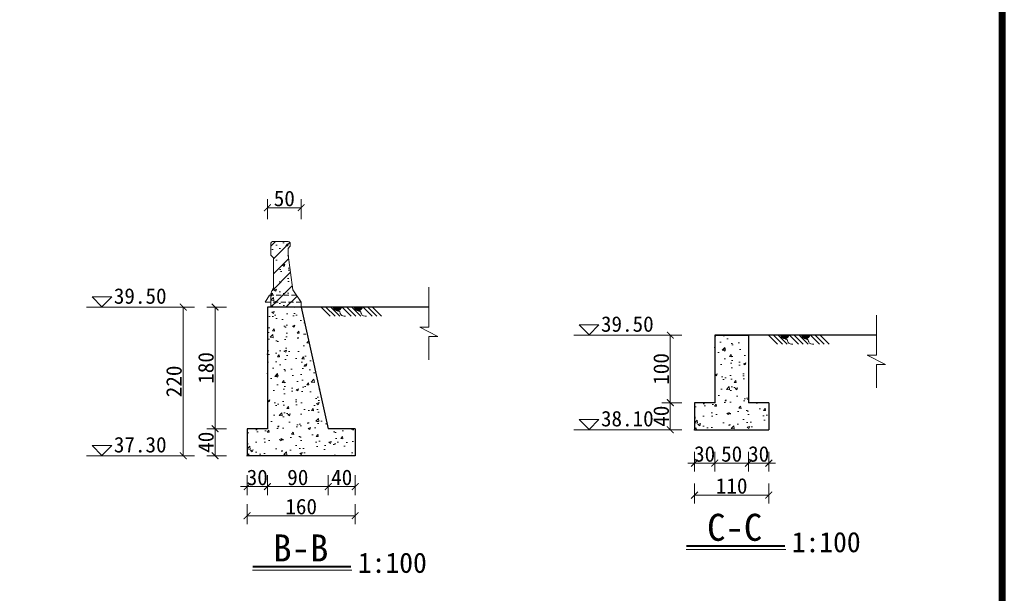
# Model space of a CAD drawing. Extents: x -27255 to 1448651, y 31034 to 8081248.
# Tile 68 of 198: x 583297 to 583442, y 3859864 to 3859949. Entities that reach past the tile are written whole.
import ezdxf

# ---------------------------------------------------------------- set-up
doc = ezdxf.new("R2010")
doc.units = 0
doc.header["$PDMODE"] = 32
doc.header["$PDSIZE"] = 0.2
doc.linetypes.add('HIDDEN', pattern=[0.375, 0.25, -0.125])
doc.layers.get('0').update_dxf_attribs({"linetype": 'CONTINUOUS'})
doc.layers.get('Defpoints').update_dxf_attribs({"linetype": 'CONTINUOUS'})
for name, color, linetype, lineweight in [('0.09标注线', 3, 'CONTINUOUS', 9), ('0.13填充', 8, 'CONTINUOUS', 9), ('0.13文字', 3, 'CONTINUOUS', 13), ('图框', 7, 'CONTINUOUS', 20), ('文字', 7, 'CONTINUOUS', 15), ('细实线', 3, 'CONTINUOUS', 20), ('虚线', 251, 'HIDDEN', 15), ('轮廓线', 1, 'CONTINUOUS', 30)]:
    doc.layers.add(name, color=color, linetype=linetype, lineweight=lineweight)
doc.styles.add('-仿宋_GB2312', font='FangSong_GB2312.ttf')
doc.dimstyles.new('zzzz STANDARD', dxfattribs={"dimtxt": 2.3, "dimasz": 1, "dimexe": 1.25, "dimexo": 1.5, "dimgap": 0.2, "dimtad": 1, "dimdec": 0, "dimlfac": 10, "dimzin": 0, "dimdsep": 46, "dimtxsty": '-仿宋_GB2312', "dimblk": 'ARCHTICK', "dimcen": 0.09, "dimadec": 0, "dimazin": 0, "dimtfac": 1, "dimtdec": 0, "dimtix": 1, "dimtmove": 2, "dimatfit": 3, "dimfxl": 1.7, "dimfxlon": 1, "dimtolj": 1, "dimtzin": 0, "dimlwd": 9, "dimlwe": 9, "dimarcsym": 0})

# ---------------------------------------------------------------- blocks, each defined once
blk = doc.blocks.new('_ARCHTICK')
at = {"color": 0, "linetype": 'ByBlock', "const_width": 0.15}
blk.add_lwpolyline([(-0.5, -0.5), (0.5, 0.5)], dxfattribs=at)
blk = doc.blocks.new('*D3099')
at = {"layer": '0.13文字', "color": 0, "linetype": 'Continuous', "lineweight": 9}
for p, q in [((583330.35, 3859881.56), (583330.35, 3859878.61)), ((583333.35, 3859881.56), (583333.35, 3859878.61)), ((583330.35, 3859879.86), (583329.35, 3859879.86)), ((583330.35, 3859879.86), (583333.35, 3859879.86)), ((583333.35, 3859879.86), (583334.35, 3859879.86))]:
    blk.add_line(p, q, dxfattribs=at)
at = {"layer": 'Defpoints', "color": 0, "linetype": 'Continuous', "lineweight": 13}
for p in [(583330.35, 3859888.43), (583333.35, 3859888.43), (583333.35, 3859879.86)]:
    blk.add_point(p, dxfattribs=at)
at = {"layer": '0.13文字', "color": 0, "linetype": 'Continuous', "lineweight": 9}
blk.add_blockref('_ARCHTICK', (583330.35, 3859879.86), dxfattribs=at)
at = {"layer": '0.13文字', "color": 0, "linetype": 'Continuous', "lineweight": 9, "rotation": 180}
blk.add_blockref('_ARCHTICK', (583333.35, 3859879.86), dxfattribs=at)
at = {"layer": '0.13文字', "color": 0, "linetype": 'Continuous', "lineweight": 13, "insert": (583331.85, 3859881.21), "char_height": 2.3, "attachment_point": 5, "style": '-仿宋_GB2312'}
blk.add_mtext('\\A1;30', dxfattribs=at)
blk = doc.blocks.new('*D3102')
at = {"layer": '0.13文字', "color": 0, "linetype": 'Continuous', "lineweight": 9}
for p, q in [((583330.35, 3859877.25), (583330.35, 3859874.3)), ((583346.35, 3859877.25), (583346.35, 3859874.3)), ((583346.35, 3859875.55), (583330.35, 3859875.55))]:
    blk.add_line(p, q, dxfattribs=at)
at = {"layer": 'Defpoints', "color": 0, "linetype": 'Continuous', "lineweight": 13}
for p in [(583330.35, 3859884.43), (583346.35, 3859884.43), (583330.35, 3859875.55)]:
    blk.add_point(p, dxfattribs=at)
at = {"layer": '0.13文字', "color": 0, "linetype": 'Continuous', "lineweight": 9, "rotation": 180}
blk.add_blockref('_ARCHTICK', (583330.35, 3859875.55), dxfattribs=at)
at = {"layer": '0.13文字', "color": 0, "linetype": 'Continuous', "lineweight": 9}
blk.add_blockref('_ARCHTICK', (583346.35, 3859875.55), dxfattribs=at)
at = {"layer": '0.13文字', "color": 0, "linetype": 'Continuous', "lineweight": 13, "insert": (583338.35, 3859876.9), "char_height": 2.3, "attachment_point": 5, "style": '-仿宋_GB2312'}
blk.add_mtext('\\A1;160', dxfattribs=at)
blk = doc.blocks.new('*D3106')
at = {"layer": '0.13文字', "color": 0, "linetype": 'Continuous', "lineweight": 9}
for p, q in [((583322.58, 3859906.43), (583319.63, 3859906.43)), ((583320.88, 3859906.43), (583320.88, 3859884.43)), ((583322.58, 3859884.43), (583319.63, 3859884.43))]:
    blk.add_line(p, q, dxfattribs=at)
at = {"layer": 'Defpoints', "color": 0, "linetype": 'Continuous', "lineweight": 13}
for p in [(583332.35, 3859906.43), (583320.88, 3859884.43), (583330.35, 3859884.43)]:
    blk.add_point(p, dxfattribs=at)
at = {"layer": '0.13文字', "color": 0, "linetype": 'Continuous', "lineweight": 9}
for p, rotation in [((583320.88, 3859906.43), 90), ((583320.88, 3859884.43), 270)]:
    blk.add_blockref('_ARCHTICK', p, dxfattribs=dict(at, rotation=rotation))
at = {"layer": '0.13文字', "color": 0, "linetype": 'Continuous', "lineweight": 13, "insert": (583319.53, 3859895.43), "char_height": 2.3, "attachment_point": 5, "rotation": 90, "style": '-仿宋_GB2312'}
blk.add_mtext('\\A1;220', dxfattribs=at)
blk = doc.blocks.new('*D3107')
at = {"layer": '0.13文字', "color": 0, "linetype": 'Continuous', "lineweight": 9}
for p, q in [((583396.59, 3859885.03), (583396.59, 3859882.08)), ((583399.59, 3859885.03), (583399.59, 3859882.08)), ((583396.59, 3859883.33), (583395.59, 3859883.33)), ((583396.59, 3859883.33), (583399.59, 3859883.33)), ((583399.59, 3859883.33), (583400.59, 3859883.33))]:
    blk.add_line(p, q, dxfattribs=at)
at = {"layer": 'Defpoints', "color": 0, "linetype": 'Continuous', "lineweight": 13}
for p in [(583399.59, 3859892.28), (583396.59, 3859888.28), (583399.59, 3859883.33)]:
    blk.add_point(p, dxfattribs=at)
at = {"layer": '0.13文字', "color": 0, "linetype": 'Continuous', "lineweight": 9}
blk.add_blockref('_ARCHTICK', (583396.59, 3859883.33), dxfattribs=at)
at = {"layer": '0.13文字', "color": 0, "linetype": 'Continuous', "lineweight": 9, "rotation": 180}
blk.add_blockref('_ARCHTICK', (583399.59, 3859883.33), dxfattribs=at)
at = {"layer": '0.13文字', "color": 0, "linetype": 'Continuous', "lineweight": 13, "insert": (583398.09, 3859884.68), "char_height": 2.3, "attachment_point": 5, "style": '-仿宋_GB2312'}
blk.add_mtext('\\A1;30', dxfattribs=at)
blk = doc.blocks.new('*D3109')
at = {"layer": '0.13文字', "color": 0, "linetype": 'Continuous', "lineweight": 9}
for p, q in [((583404.59, 3859885.03), (583404.59, 3859882.08)), ((583407.59, 3859885.03), (583407.59, 3859882.08)), ((583404.59, 3859883.33), (583403.59, 3859883.33)), ((583404.59, 3859883.33), (583407.59, 3859883.33)), ((583407.59, 3859883.33), (583408.59, 3859883.33))]:
    blk.add_line(p, q, dxfattribs=at)
at = {"layer": 'Defpoints', "color": 0, "linetype": 'Continuous', "lineweight": 13}
for p in [(583404.59, 3859892.28), (583407.59, 3859892.28), (583407.59, 3859883.33)]:
    blk.add_point(p, dxfattribs=at)
at = {"layer": '0.13文字', "color": 0, "linetype": 'Continuous', "lineweight": 9}
blk.add_blockref('_ARCHTICK', (583404.59, 3859883.33), dxfattribs=at)
at = {"layer": '0.13文字', "color": 0, "linetype": 'Continuous', "lineweight": 9, "rotation": 180}
blk.add_blockref('_ARCHTICK', (583407.59, 3859883.33), dxfattribs=at)
at = {"layer": '0.13文字', "color": 0, "linetype": 'Continuous', "lineweight": 13, "insert": (583406.09, 3859884.68), "char_height": 2.3, "attachment_point": 5, "style": '-仿宋_GB2312'}
blk.add_mtext('\\A1;30', dxfattribs=at)
blk = doc.blocks.new('*D3110')
at = {"layer": '0.13文字', "color": 0, "linetype": 'Continuous', "lineweight": 9}
for p, q in [((583396.59, 3859880.3), (583396.59, 3859877.35)), ((583407.59, 3859880.3), (583407.59, 3859877.35)), ((583407.59, 3859878.6), (583396.59, 3859878.6))]:
    blk.add_line(p, q, dxfattribs=at)
at = {"layer": 'Defpoints', "color": 0, "linetype": 'Continuous', "lineweight": 13}
for p in [(583396.59, 3859892.28), (583407.59, 3859892.28), (583396.59, 3859878.6)]:
    blk.add_point(p, dxfattribs=at)
at = {"layer": '0.13文字', "color": 0, "linetype": 'Continuous', "lineweight": 9, "rotation": 180}
blk.add_blockref('_ARCHTICK', (583396.59, 3859878.6), dxfattribs=at)
at = {"layer": '0.13文字', "color": 0, "linetype": 'Continuous', "lineweight": 9}
blk.add_blockref('_ARCHTICK', (583407.59, 3859878.6), dxfattribs=at)
at = {"layer": '0.13文字', "color": 0, "linetype": 'Continuous', "lineweight": 13, "insert": (583402.09, 3859879.95), "char_height": 2.3, "attachment_point": 5, "style": '-仿宋_GB2312'}
blk.add_mtext('\\A1;110', dxfattribs=at)
blk = doc.blocks.new('*D3111')
at = {"layer": '0.13文字', "color": 0, "linetype": 'Continuous', "lineweight": 9}
for p, q in [((583394.71, 3859902.28), (583391.76, 3859902.28)), ((583393.01, 3859902.28), (583393.01, 3859892.28)), ((583394.71, 3859892.28), (583391.76, 3859892.28))]:
    blk.add_line(p, q, dxfattribs=at)
at = {"layer": 'Defpoints', "color": 0, "linetype": 'Continuous', "lineweight": 13}
for p in [(583404.59, 3859902.28), (583393.01, 3859892.28), (583404.59, 3859892.28)]:
    blk.add_point(p, dxfattribs=at)
at = {"layer": '0.13文字', "color": 0, "linetype": 'Continuous', "lineweight": 9}
for p, rotation in [((583393.01, 3859902.28), 90), ((583393.01, 3859892.28), 270)]:
    blk.add_blockref('_ARCHTICK', p, dxfattribs=dict(at, rotation=rotation))
at = {"layer": '0.13文字', "color": 0, "linetype": 'Continuous', "lineweight": 13, "insert": (583391.66, 3859897.28), "char_height": 2.3, "attachment_point": 5, "rotation": 90, "style": '-仿宋_GB2312'}
blk.add_mtext('\\A1;100', dxfattribs=at)
blk = doc.blocks.new('*D3112')
at = {"layer": '0.13文字', "color": 0, "linetype": 'Continuous', "lineweight": 9}
for p, q in [((583394.71, 3859892.28), (583391.76, 3859892.28)), ((583393.01, 3859892.28), (583393.01, 3859888.28)), ((583394.71, 3859888.28), (583391.76, 3859888.28))]:
    blk.add_line(p, q, dxfattribs=at)
at = {"layer": 'Defpoints', "color": 0, "linetype": 'Continuous', "lineweight": 13}
for p in [(583407.59, 3859892.28), (583393.01, 3859888.28), (583407.59, 3859888.28)]:
    blk.add_point(p, dxfattribs=at)
at = {"layer": '0.13文字', "color": 0, "linetype": 'Continuous', "lineweight": 9}
for p, rotation in [((583393.01, 3859892.28), 90), ((583393.01, 3859888.28), 270)]:
    blk.add_blockref('_ARCHTICK', p, dxfattribs=dict(at, rotation=rotation))
at = {"layer": '0.13文字', "color": 0, "linetype": 'Continuous', "lineweight": 13, "insert": (583391.66, 3859890.28), "char_height": 2.3, "attachment_point": 5, "rotation": 90, "style": '-仿宋_GB2312'}
blk.add_mtext('\\A1;40', dxfattribs=at)
blk = doc.blocks.new('d4trtg')
at = {"lineweight": 0, "const_width": 10}
blk.add_lwpolyline([(654118.6, 3902527.3), (658021.2, 3902527.3), (658021.2, 3899655.4), (654118.6, 3899655.4)], close=True, dxfattribs=at)

msp = doc.modelspace()

# ---------------------------------------------------------------- hatches: boundary and pattern name
at = {"layer": '0.13填充'}
h = msp.add_hatch(color=7, dxfattribs=at)
edge = h.paths.add_edge_path()
edge.add_ellipse((583343.72199, 3859906.56357), major_axis=(0, -0.73068), ratio=0.964264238, start_angle=-79.1227045, end_angle=79.1227045, ccw=False)
edge.add_line((583343.03007, 3859906.42569), (583344.4139, 3859906.42569))
h = msp.add_hatch(color=7, dxfattribs=at)
edge = h.paths.add_edge_path()
edge.add_ellipse((583346.82112, 3859906.56357), major_axis=(0, -0.73068), ratio=0.964264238, start_angle=-79.1227045, end_angle=79.1227045, ccw=False)
edge.add_line((583346.12921, 3859906.42569), (583347.51303, 3859906.42569))
h = msp.add_hatch(color=7, dxfattribs=at)
edge = h.paths.add_edge_path()
edge.add_ellipse((583409.96116, 3859902.4188), major_axis=(0, -0.73068), ratio=0.964264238, start_angle=-79.1227045, end_angle=79.1227045, ccw=False)
edge.add_line((583409.26925, 3859902.28091), (583410.65308, 3859902.28091))
h = msp.add_hatch(color=7, dxfattribs=at)
edge = h.paths.add_edge_path()
edge.add_ellipse((583413.0603, 3859902.4188), major_axis=(0, -0.73068), ratio=0.964264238, start_angle=-79.1227045, end_angle=79.1227045, ccw=False)
edge.add_line((583412.36839, 3859902.28091), (583413.75221, 3859902.28091))
at = {"layer": '0.13文字', "linetype": 'Continuous', "lineweight": 13}
h = msp.add_hatch(dxfattribs=at)
h.set_pattern_fill('AR-CONC', color=256, scale=0.02, style=0)
h.set_pattern_definition([(50, (583333.8535, 3859908.1754), (3.6437, -0.3188), [0.381, -4.191]), (355, (583333.8535, 3859908.1754), (-0.7049, 3.8211), [0.3048, -3.3528]), (100.45, (583334.157, 3859908.1488), (2.9389, 3.5023), [0.3238, -3.5618]), (46.184, (583333.8535, 3859909.1914), (5.4216, -0.8408), [0.5715, -6.2865]), (96.636, (583334.3053, 3859909.1213), (4.748, 4.9485), [0.4857, -5.3427]), (351.18, (583333.8535, 3859909.1914), (4.748, 4.9485), [0.4572, -5.0292]), (21, (583334.3615, 3859908.9374), (3.0323, -2.0453), [0.381, -4.191]), (326, (583334.3615, 3859908.9374), (1.236, 3.6838), [0.3048, -3.3528]), (71.45, (583334.614, 3859908.767), (4.2683, 1.6385), [0.3238, -3.5618]), (37.5, (583333.8535, 3859908.1754), (0.06177, 1.6911), [0, -3.31216, 0, -3.4036, 0, -3.3655]), (7.5, (583333.8535, 3859908.1754), (1.3364, 2.0036), [0, -1.94056, 0, -3.23596, 0, -1.2827]), (327.5, (583332.7206, 3859908.1754), (2.71181, -0.11457), [0, -1.27, 0, -3.9624, 0, -5.2578]), (317.5, (583332.2126, 3859908.1754), (2.9626, 0.50853), [0, -1.651, 0, -2.63144, 0, -3.7338])])
h.paths.add_polyline_path([(583336.42348, 3859914.11961), (583336.42348, 3859915.11961), (583336.64147, 3859915.3376, 0.198912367), (583336.72348, 3859915.53559), (583336.72348, 3859915.83961, 0.414213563), (583336.44348, 3859916.11961), (583334.12348, 3859916.11961, 0.414213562), (583333.87348, 3859915.86961), (583333.87348, 3859914.11961), (583334.27348, 3859913.71961), (583334.27348, 3859909.56175, -0.116433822), (583334.16791, 3859909.11454), (583333.97906, 3859908.73683, 0.073628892), (583333.85348, 3859908.28962), (583333.85348, 3859908.17537), (583337.65926, 3859908.17537), (583337.10348, 3859908.97569)])
h = msp.add_hatch(dxfattribs=at)
h.set_pattern_fill('ANSI31', color=256, scale=0.5, style=0)
h.set_pattern_definition([(45, (583333.8535, 3859906.4257), (-1.12253, 1.12253), [])])
h.paths.add_polyline_path([(583336.42348, 3859914.11961), (583336.42348, 3859915.11961), (583336.64147, 3859915.3376, 0.198912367), (583336.72348, 3859915.53559), (583336.72348, 3859915.81961), (583336.72348, 3859915.83961, 0.414213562), (583336.44348, 3859916.11961), (583334.12348, 3859916.11961, 0.414213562), (583333.87348, 3859915.86961), (583333.87348, 3859914.11961), (583334.27348, 3859913.71961), (583334.27348, 3859909.56175, -0.116433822), (583334.16791, 3859909.11454), (583333.97906, 3859908.73683, 0.073628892), (583333.85348, 3859908.28962), (583333.85348, 3859908.17537), (583337.65926, 3859908.17537), (583337.10348, 3859908.97569)])
h.paths.add_polyline_path([(583337.65926, 3859908.17537), (583333.85348, 3859908.17537), (583333.85348, 3859907.17537), (583338.35348, 3859907.17537), (583338.35348, 3859907.17569)])
h.paths.add_polyline_path([(583338.35348, 3859907.17537), (583333.85348, 3859907.17537), (583333.85348, 3859906.42569), (583338.35348, 3859906.42569)])
h = msp.add_hatch(dxfattribs=at)
h.set_pattern_fill('AR-CONC', color=256, scale=0.02, style=0)
h.set_pattern_definition([(50, (583333.8535, 3859906.4257), (3.6437, -0.3188), [0.381, -4.191]), (355, (583333.8535, 3859906.4257), (-0.705, 3.821), [0.3048, -3.3528]), (100.45, (583334.157, 3859906.399), (2.9389, 3.5023), [0.3238, -3.5618]), (46.18, (583333.8535, 3859907.4417), (5.4216, -0.841), [0.5715, -6.2865]), (96.64, (583334.3053, 3859907.3716), (4.748, 4.9485), [0.4857, -5.3427]), (351.18, (583333.8535, 3859907.4417), (4.748, 4.9485), [0.4572, -5.0292]), (21, (583334.3615, 3859907.1877), (3.0323, -2.0453), [0.381, -4.191]), (326, (583334.3615, 3859907.1877), (1.236, 3.6838), [0.3048, -3.3528]), (71.45, (583334.614, 3859907.0172), (4.2683, 1.6385), [0.3238, -3.5618]), (37.5, (583333.8535, 3859906.4257), (0.06177, 1.6911), [0, -3.31216, 0, -3.4036, 0, -3.3655]), (7.5, (583333.8535, 3859906.4257), (1.3364, 2.0036), [0, -1.94056, 0, -3.23596, 0, -1.2827]), (327.5, (583332.7206, 3859906.4257), (2.7118, -0.11457), [0, -1.27, 0, -3.9624, 0, -5.2578]), (317.5, (583332.2126, 3859906.4257), (2.9626, 0.5085), [0, -1.651, 0, -2.63144, 0, -3.7338])])
h.paths.add_polyline_path([(583333.85348, 3859907.17537), (583333.85348, 3859906.42569), (583338.35348, 3859906.42569), (583338.35348, 3859907.17537)])
h.paths.add_polyline_path([(583338.35348, 3859907.17537), (583338.35348, 3859907.17569), (583337.65926, 3859908.17537), (583333.85348, 3859908.17537), (583333.85348, 3859907.17537)])
at = {"layer": '0.13文字', "lineweight": 13}
h = msp.add_hatch(dxfattribs=at)
h.set_pattern_fill('AR-CONC', color=256, scale=0.02, style=0)
h.set_pattern_definition([(50, (583330.3535, 3859884.4257), (3.6437, -0.31878), [0.381, -4.191]), (355, (583330.3535, 3859884.4257), (-0.70486, 3.82113), [0.3048, -3.3528]), (100.451, (583330.657, 3859884.399), (2.93885, 3.50233), [0.3238, -3.5618]), (46.184, (583330.3535, 3859885.4417), (5.4216, -0.84085), [0.5715, -6.2865]), (96.636, (583330.8053, 3859885.3716), (4.7481, 4.9485), [0.4857, -5.3427]), (351.184, (583330.3535, 3859885.4417), (4.7481, 4.9485), [0.4572, -5.0292]), (21, (583330.8615, 3859885.1877), (3.0323, -2.0453), [0.381, -4.191]), (326, (583330.8615, 3859885.1877), (1.23604, 3.68376), [0.3048, -3.3528]), (71.451, (583331.114, 3859885.0172), (4.26833, 1.63846), [0.3238, -3.5618]), (37.5, (583330.3535, 3859884.4257), (0.06177, 1.6911), [0, -3.31216, 0, -3.4036, 0, -3.3655]), (7.5, (583330.3535, 3859884.4257), (1.33639, 2.00361), [0, -1.94056, 0, -3.23596, 0, -1.2827]), (327.5, (583329.2206, 3859884.4257), (2.71181, -0.114575), [0, -1.27, 0, -3.9624, 0, -5.2578]), (317.5, (583328.7126, 3859884.4257), (2.96258, 0.50853), [0, -1.651, 0, -2.63144, 0, -3.7338])])
h.paths.add_polyline_path([(583333.35348, 3859888.42568), (583330.35348, 3859888.42568), (583330.35348, 3859884.42568), (583346.35348, 3859884.42568), (583346.35348, 3859888.42568), (583342.35348, 3859888.42568), (583338.35348, 3859906.42569), (583333.85348, 3859906.42569), (583333.35348, 3859906.42569)])
h = msp.add_hatch(dxfattribs=at)
h.set_pattern_fill('AR-CONC', color=256, scale=0.02, style=0)
h.set_pattern_definition([(50, (583396.5927, 3859888.281), (3.6437, -0.3188), [0.381, -4.191]), (355, (583396.5927, 3859888.281), (-0.70486, 3.8211), [0.3048, -3.3528]), (100.45, (583396.8963, 3859888.2543), (2.93885, 3.5023), [0.3238, -3.5618]), (46.184, (583396.5927, 3859889.297), (5.4216, -0.8408), [0.5715, -6.2865]), (96.636, (583397.0445, 3859889.227), (4.7481, 4.9485), [0.4857, -5.3427]), (351.184, (583396.5927, 3859889.297), (4.748, 4.9485), [0.4572, -5.0292]), (21, (583397.1007, 3859889.043), (3.0323, -2.0453), [0.381, -4.191]), (326, (583397.1007, 3859889.043), (1.236, 3.6838), [0.3048, -3.3528]), (71.451, (583397.3534, 3859888.8725), (4.2683, 1.63846), [0.3238, -3.5618]), (37.5, (583396.5927, 3859888.2809), (0.06177, 1.6911), [0, -3.31216, 0, -3.4036, 0, -3.3655]), (7.5, (583396.5927, 3859888.281), (1.3364, 2.00361), [0, -1.94056, 0, -3.23596, 0, -1.2827]), (327.5, (583395.4598, 3859888.2809), (2.71181, -0.11457), [0, -1.27, 0, -3.9624, 0, -5.2578]), (317.5, (583394.9518, 3859888.281), (2.96258, 0.50853), [0, -1.651, 0, -2.63144, 0, -3.7338])])
h.paths.add_polyline_path([(583404.59266, 3859902.28091), (583400.09266, 3859902.28091), (583399.59266, 3859902.28091), (583399.59266, 3859892.28091), (583396.59266, 3859892.28091), (583396.59266, 3859888.28091), (583407.59266, 3859888.28091), (583407.59266, 3859892.28091), (583404.59266, 3859892.28091)])

# ---------------------------------------------------------------- linework, layer by layer
at = {"color": 0, "lineweight": 15}
for p, q in [((583333.87348, 3859914.11961), (583333.87348, 3859915.86961)), ((583334.12348, 3859916.11961), (583336.44348, 3859916.11961)), ((583336.42348, 3859915.11961), (583336.64147, 3859915.3376)), ((583336.42348, 3859914.11961), (583336.42348, 3859915.11961)), ((583336.72348, 3859915.81961), (583336.72348, 3859915.83961)), ((583336.72348, 3859915.53559), (583336.72348, 3859915.81961)), ((583334.27348, 3859913.71961), (583333.87348, 3859914.11961)), ((583334.27348, 3859909.56175), (583334.27348, 3859913.71961)), ((583337.10348, 3859908.97569), (583336.42348, 3859914.11961)), ((583333.97906, 3859908.73683), (583334.16791, 3859909.11454)), ((583338.35348, 3859907.17569), (583337.10348, 3859908.97569)), ((583333.85348, 3859906.42569), (583333.85348, 3859908.28962)), ((583338.35348, 3859906.42569), (583338.35348, 3859907.17569))]:
    msp.add_line(p, q, dxfattribs=at)
at = {"lineweight": 15}
for p, q in [((583333.67956, 3859908.17537), (583333.00912, 3859907.17537)), ((583333.85348, 3859907.17537), (583333.00912, 3859907.17537)), ((583338.35348, 3859906.42569), (583333.85348, 3859906.42569)), ((583404.59266, 3859902.28091), (583400.09266, 3859902.28091))]:
    msp.add_line(p, q, dxfattribs=at)
at = {"color": 0, "lineweight": 15}
for centre, radius, start, end in [((583334.12348, 3859915.86961), 0.25, 90, 180), ((583336.44348, 3859915.83961), 0.28, 0, 90), ((583336.44348, 3859915.53559), 0.28, 315, 0), ((583333.27348, 3859909.56175), 1, 333.4349489, 0), ((583335.42651, 3859908.08917), 1.58575, 155.8937724, 172.7378766)]:
    msp.add_arc(centre, radius, start, end, dxfattribs=at)
at = {"layer": '0.09标注线', "color": 7}
for p, q in [((583357.27428, 3859909.392), (583357.27426, 3859903.45937)), ((583357.27428, 3859909.392), (583357.27426, 3859903.45937)), ((583307.38646, 3859907.9254), (583308.8559, 3859906.45596)), ((583307.38646, 3859907.9254), (583310.32534, 3859907.9254)), ((583308.8559, 3859906.45596), (583310.32534, 3859907.9254)), ((583306.5838, 3859906.42569), (583319.63428, 3859906.42569)), ((583423.51346, 3859905.24723), (583423.51344, 3859899.3146)), ((583423.51346, 3859905.24723), (583423.51344, 3859899.3146)), ((583357.27426, 3859903.45937), (583355.94093, 3859903.45937)), ((583355.94093, 3859903.45937), (583358.60759, 3859902.06166)), ((583357.27426, 3859903.45937), (583355.94093, 3859903.45937)), ((583355.94093, 3859903.45937), (583358.60759, 3859902.06166)), ((583379.51029, 3859903.78063), (583380.97973, 3859902.31119)), ((583379.51029, 3859903.78063), (583382.44917, 3859903.78063)), ((583380.97973, 3859902.31119), (583382.44917, 3859903.78063)), ((583357.27427, 3859898.64562), (583357.27426, 3859902.06166)), ((583357.27426, 3859902.06166), (583358.60759, 3859902.06166)), ((583357.27427, 3859898.64562), (583357.27426, 3859902.06166)), ((583357.27426, 3859902.06166), (583358.60759, 3859902.06166)), ((583378.70762, 3859902.28091), (583391.7581, 3859902.28091)), ((583423.51344, 3859899.3146), (583422.1801, 3859899.3146)), ((583422.1801, 3859899.3146), (583424.84677, 3859897.91689)), ((583423.51344, 3859899.3146), (583422.1801, 3859899.3146)), ((583422.1801, 3859899.3146), (583424.84677, 3859897.91689)), ((583423.51345, 3859894.50085), (583423.51344, 3859897.91689)), ((583423.51344, 3859897.91689), (583424.84677, 3859897.91689)), ((583423.51345, 3859894.50085), (583423.51344, 3859897.91689)), ((583423.51344, 3859897.91689), (583424.84677, 3859897.91689)), ((583379.51029, 3859889.78063), (583380.97973, 3859888.31119)), ((583379.51029, 3859889.78063), (583382.44917, 3859889.78063)), ((583380.97973, 3859888.31119), (583382.44917, 3859889.78063)), ((583378.70762, 3859888.28091), (583391.7581, 3859888.28091)), ((583307.38646, 3859885.9254), (583308.8559, 3859884.45596)), ((583307.38646, 3859885.9254), (583310.32534, 3859885.9254)), ((583308.8559, 3859884.45596), (583310.32534, 3859885.9254)), ((583306.5838, 3859884.42568), (583319.63428, 3859884.42568))]:
    msp.add_line(p, q, dxfattribs=at)
at = {"layer": '0.13填充', "color": 7, "lineweight": 40, "ltscale": 0.005}
for p, q in [((583395.41833, 3859871.10432), (583409.95882, 3859871.10432)), ((583331.17915, 3859868.0504), (583345.71964, 3859868.0504))]:
    msp.add_line(p, q, dxfattribs=at)
at = {"layer": '0.13填充', "color": 7, "ltscale": 0.005}
for p, q in [((583395.36245, 3859870.57439), (583410.09316, 3859870.57439)), ((583331.12327, 3859867.52047), (583345.85399, 3859867.52047))]:
    msp.add_line(p, q, dxfattribs=at)
at = {"layer": '细实线', "color": 7, "ltscale": 5}
for p, q in [((583341.32085, 3859906.42569), (583342.65717, 3859905.08937)), ((583342.02795, 3859906.42569), (583343.36427, 3859905.08937)), ((583342.73506, 3859906.42569), (583344.07138, 3859905.08937)), ((583344.41998, 3859906.42569), (583345.7563, 3859905.08937)), ((583345.12709, 3859906.42569), (583346.46341, 3859905.08937)), ((583345.8342, 3859906.42569), (583347.17052, 3859905.08937)), ((583347.51912, 3859906.42569), (583348.85544, 3859905.08937)), ((583348.22623, 3859906.42569), (583349.56254, 3859905.08937)), ((583348.93333, 3859906.42569), (583350.26965, 3859905.08937)), ((583407.56003, 3859902.28091), (583408.89635, 3859900.94459)), ((583408.26713, 3859902.28091), (583409.60345, 3859900.94459)), ((583408.97424, 3859902.28091), (583410.31056, 3859900.94459)), ((583410.65916, 3859902.28091), (583411.99548, 3859900.94459)), ((583411.36627, 3859902.28091), (583412.70259, 3859900.94459)), ((583412.07338, 3859902.28091), (583413.40969, 3859900.94459)), ((583413.7583, 3859902.28091), (583415.09462, 3859900.94459)), ((583414.46541, 3859902.28091), (583415.80172, 3859900.94459)), ((583415.17251, 3859902.28091), (583416.50883, 3859900.94459))]:
    msp.add_line(p, q, dxfattribs=at)
at = {"layer": '细实线', "color": 7, "lineweight": 20, "ltscale": 5, "start_tangent": (0.999064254, 0.043250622), "end_tangent": (0.999505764, -0.031436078)}
for points in [[(583343.75255, 3859905.83635), (583344.05234, 3859905.72059), (583344.12942, 3859905.59245), (583344.16783, 3859905.41944), (583344.3004, 3859905.25903), (583344.49887, 3859905.15863), (583344.91823, 3859905.08937)], [(583346.85169, 3859905.83635), (583347.15148, 3859905.72059), (583347.22856, 3859905.59245), (583347.26696, 3859905.41944), (583347.39954, 3859905.25903), (583347.598, 3859905.15863), (583348.01737, 3859905.08937)], [(583409.99173, 3859901.69157), (583410.29152, 3859901.57581), (583410.3686, 3859901.44768), (583410.40701, 3859901.27467), (583410.53958, 3859901.11425), (583410.73804, 3859901.01385), (583411.15741, 3859900.94459)], [(583413.09087, 3859901.69157), (583413.39066, 3859901.57581), (583413.46774, 3859901.44768), (583413.50614, 3859901.27467), (583413.63872, 3859901.11425), (583413.83718, 3859901.01385), (583414.25655, 3859900.94459)]]:
    msp.add_spline(points, degree=3, dxfattribs=at)
at = {"layer": '虚线', "lineweight": 15, "ltscale": 3}
for p, q in [((583337.65926, 3859908.17537), (583333.67956, 3859908.17537)), ((583338.338, 3859907.17537), (583333.85348, 3859907.17537))]:
    msp.add_line(p, q, dxfattribs=at)
at = {"layer": '轮廓线', "color": 7, "lineweight": 30}
for p, q in [((583357.27427, 3859906.42569), (583333.35348, 3859906.42569)), ((583333.35348, 3859906.42569), (583333.35348, 3859888.42568)), ((583338.35348, 3859906.42569), (583342.35348, 3859888.42568)), ((583399.59266, 3859902.28091), (583404.59266, 3859902.28091)), ((583399.59266, 3859902.28091), (583399.59266, 3859892.28091)), ((583423.51345, 3859902.28091), (583399.59266, 3859902.28091)), ((583404.59266, 3859902.28091), (583404.59266, 3859892.28091)), ((583399.59266, 3859892.28091), (583396.59266, 3859892.28091)), ((583396.59266, 3859892.28091), (583396.59266, 3859888.28091)), ((583407.59266, 3859892.28091), (583404.59266, 3859892.28091)), ((583407.59266, 3859892.28091), (583407.59266, 3859888.28091)), ((583333.35348, 3859888.42568), (583330.35348, 3859888.42568)), ((583330.35348, 3859888.42568), (583330.35348, 3859884.42568)), ((583346.35348, 3859888.42568), (583342.35348, 3859888.42568)), ((583346.35348, 3859888.42568), (583346.35348, 3859884.42568)), ((583396.59266, 3859888.28091), (583407.59266, 3859888.28091)), ((583346.35348, 3859884.42568), (583330.35348, 3859884.42568))]:
    msp.add_line(p, q, dxfattribs=at)

# ---------------------------------------------------------------- block references
at = {"layer": '图框', "xscale": 0.09999999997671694, "yscale": 0.1000000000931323, "zscale": 0.1}
msp.add_blockref('d4trtg', (517640.02969, 3469783.55803), dxfattribs=at)

# ---------------------------------------------------------------- texts
at = {"layer": '0.09标注线', "color": 7, "char_height": 2.296, "width": 15.6807882, "attachment_point": 3, "style": '-仿宋_GB2312'}
for s, insert in [('39.50', (583318.4228, 3859909.21678)), ('39.50', (583390.54663, 3859905.07201)), ('38.10', (583390.54663, 3859891.07201)), ('37.30', (583318.4228, 3859887.21677))]:
    msp.add_mtext(s, dxfattribs=dict(at, insert=insert))
at = {"layer": '文字', "color": 7, "attachment_point": 1, "style": '-仿宋_GB2312'}
for s, insert, char_height, width in [('C-C', (583398.45666, 3859875.841), 4, 38.0137182), ('B-B', (583334.21748, 3859872.78708), 4, 38.0137182), ('1:100', (583410.98871, 3859873.15225), 3, 10.2895474), ('1:100', (583346.74953, 3859870.09834), 3, 10.2895474)]:
    msp.add_mtext(s, dxfattribs=dict(at, insert=insert, char_height=char_height, width=width))

# ---------------------------------------------------------------- dimensions: what is measured, and where the dimension line sits
at = {"layer": '0.13文字', "linetype": 'Continuous', "lineweight": 13}
for base, p1, p2 in [((583338.35348, 3859921.13889), (583333.35348, 3859906.42569), (583338.35348, 3859906.42569)), ((583404.59266, 3859883.33154), (583399.59266, 3859892.28091), (583404.59266, 3859892.28091)), ((583342.35348, 3859879.86433), (583333.35348, 3859888.42568), (583342.35348, 3859888.42568)), ((583346.35348, 3859879.86433), (583342.35348, 3859888.42568), (583346.35348, 3859884.42568))]:
    msp.add_linear_dim(base=base, p1=p1, p2=p2, dimstyle='zzzz STANDARD', dxfattribs=at).render()
for base, p1, p2, picture, middle in [((583320.88428, 3859884.42568), (583332.35348, 3859906.42569), (583330.35348, 3859884.42568), '*D3106', (583319.53428, 3859895.42568)), ((583393.0081, 3859892.28091), (583404.59266, 3859902.28091), (583404.59266, 3859892.28091), '*D3111', (583391.6581, 3859897.28091)), ((583393.0081, 3859888.28091), (583407.59266, 3859892.28091), (583407.59266, 3859888.28091), '*D3112', (583391.6581, 3859890.28091))]:
    dim = msp.add_linear_dim(base=base, p1=p1, p2=p2, angle=90, dimstyle='zzzz STANDARD', dxfattribs=at)
    dim.commit()
    dim.dimension.update_dxf_attribs({"geometry": picture, "text_midpoint": middle})
for base, p1, p2 in [((583325.60906, 3859906.42569), (583333.35348, 3859888.42568), (583333.35348, 3859906.42569)), ((583325.60906, 3859888.42568), (583330.35348, 3859884.42568), (583330.35348, 3859888.42568))]:
    msp.add_linear_dim(base=base, p1=p1, p2=p2, angle=90, dimstyle='zzzz STANDARD', dxfattribs=at).render()
for base, p1, p2, picture, middle in [((583399.59266, 3859883.33154), (583396.59266, 3859888.28091), (583399.59266, 3859892.28091), '*D3107', (583398.09266, 3859884.68154)), ((583396.59266, 3859878.60333), (583407.59266, 3859892.28091), (583396.59266, 3859892.28091), '*D3110', (583402.09266, 3859879.95333)), ((583407.59266, 3859883.33154), (583404.59266, 3859892.28091), (583407.59266, 3859892.28091), '*D3109', (583406.09266, 3859884.68154)), ((583333.35348, 3859879.86433), (583330.35348, 3859888.42568), (583333.35348, 3859888.42568), '*D3099', (583331.85348, 3859881.21433)), ((583330.35348, 3859875.54941), (583346.35348, 3859884.42568), (583330.35348, 3859884.42568), '*D3102', (583338.35348, 3859876.89941))]:
    dim = msp.add_linear_dim(base=base, p1=p1, p2=p2, dimstyle='zzzz STANDARD', dxfattribs=at)
    dim.commit()
    dim.dimension.update_dxf_attribs({"geometry": picture, "text_midpoint": middle})

doc.saveas('drawing.dxf')
